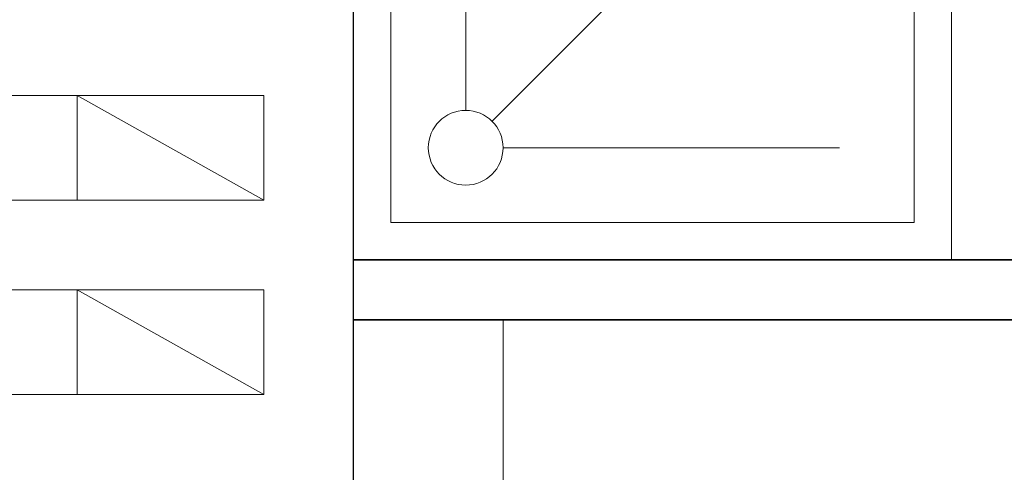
# Model space of a CAD drawing. Header units: millimetres. Extents: x -1893473 to 1546619, y -568027 to 942944.
# Tile 44 of 256: x 152160 to 153477, y -496728 to -496123. Entities that reach past the tile are written whole.
import ezdxf
from ezdxf.enums import TextEntityAlignment as Align

# ---------------------------------------------------------------- set-up
doc = ezdxf.new("R2010")
doc.units = ezdxf.units.MM
doc.header["$LTSCALE"] = 0.2
for name, color, linetype, lineweight in [('!! 0_ Istn-sciany', 7, 'Continuous', 30), ('!! 0_Istn-went', 5, 'Continuous', 13), ('!! 0_Opis_pom', 9, 'Continuous', 13), ('!! 1_OPIS POM NOWE', 140, 'Continuous', 5), ('!! 2  nowe sciany - remont', 2, 'Continuous', 35), ('!! 2 ZABUDOWA GK-MDF', 54, 'Continuous', 13), ('!! 2_LEGENDA', 253, 'Continuous', 13), ('!! 2_wypos-sanitarne', 240, 'Continuous', 9), ('P-Opis nadproża', 150, 'Continuous', 9)]:
    doc.layers.add(name, color=color, linetype=linetype, lineweight=lineweight)
doc.layers.add('Powierzchnia', color=140, linetype='Continuous', lineweight=5, plot=False)
doc.styles.add('ARIAL', font='tahoma.ttf')

# ---------------------------------------------------------------- blocks, each defined once
blk = doc.blocks.new('prysznic')
at = {"layer": '!! 2_wypos-sanitarne'}
for points in [[(39554.32, -197588.58), (39634.32, -197588.58), (39634.32, -197668.58), (39554.32, -197668.58)], [(39559.32, -197593.58), (39629.32, -197593.58), (39629.32, -197663.58), (39559.32, -197663.58)]]:
    blk.add_lwpolyline(points, close=True, dxfattribs=at)
for points in [[(39569.32, -197603.58), (39614.32, -197603.58)], [(39615.78, -197607.12), (39569.32, -197653.58)], [(39619.32, -197608.58), (39619.32, -197653.58)]]:
    blk.add_lwpolyline(points, dxfattribs=at)
blk.add_circle((39619.32, -197603.58), 5, dxfattribs=at)
blk = doc.blocks.new('A$C2EB40A8D')
at = {"layer": '!! 0_ Istn-sciany'}
blk.add_lwpolyline([(-11221.12989, -3162.48603), (-11061.12989, -3162.48603), (-11061.12989, -1702.48603), (-11221.12989, -1702.48603)], dxfattribs=at)
at = {"layer": '!! 0_Istn-went'}
for points in [[(-11431.12989, -1822.48603), (-11551.12989, -1822.48603)], [(-11181.12989, -1822.48603), (-11431.12989, -1822.48603)], [(-11431.12989, -1822.48603), (-11431.12989, -1962.48603)], [(-11431.12989, -1822.48603), (-11181.12989, -1962.48603)], [(-11181.12989, -1962.48603), (-11181.12989, -1822.48603), (-11221.12989, -1822.48603)], [(-11431.12989, -1962.48603), (-11551.12989, -1962.48603)], [(-11181.12989, -1962.48603), (-11431.12989, -1962.48603)], [(-11431.12989, -2082.48603), (-11551.12989, -2082.48603)], [(-11181.12989, -2082.48603), (-11431.12989, -2082.48603)], [(-11431.12989, -2082.48603), (-11431.12989, -2222.48603)], [(-11431.12989, -2082.48603), (-11181.12989, -2222.48603)], [(-11181.12989, -2222.48603), (-11181.12989, -2082.48603)], [(-11431.12989, -2222.48603), (-11551.12989, -2222.48603)], [(-11181.12989, -2222.48603), (-11431.12989, -2222.48603)]]:
    blk.add_lwpolyline(points, dxfattribs=at)
at = {"layer": '!! 2  nowe sciany - remont'}
for points in [[(-11061.12989, -2042.48603), (-9661.12989, -2042.48603), (-9661.12989, -4492.48603)], [(-11061.12989, -2122.48603), (-9741.12989, -2122.48603), (-9741.12989, -4492.48603)]]:
    blk.add_lwpolyline(points, dxfattribs=at)
at = {"layer": '!! 2 ZABUDOWA GK-MDF'}
blk.add_lwpolyline([(-10861.12989, -3192.48603), (-10861.12989, -2122.48603)], dxfattribs=at)
at = {"layer": '!! 2_LEGENDA'}
blk.add_lwpolyline([(-11221.12989, -3162.48603), (-11061.12989, -3162.48603), (-11061.12989, -1702.48603), (-11221.12989, -1702.48603)], dxfattribs=at)
blk.add_lwpolyline([(-9741.12989, -4492.48603), (-9661.12989, -4492.48603), (-9661.12989, -2042.48603), (-11061.12989, -2042.48603), (-11061.12989, -2122.48603), (-9741.12989, -2122.48603)], close=True, dxfattribs=at)
at = {"layer": 'Powierzchnia'}
for points in [[(-11221.12989, 937.51397), (-7801.12989, 937.51397), (-7801.12989, -2542.48603), (-9661.12989, -2542.48603), (-9661.12989, -2042.48597), (-11061.12989, -2042.48603), (-11061.12989, -1702.48603), (-11221.12989, -1702.48603)], [(-11221.12989, -4492.48602), (-9741.12989, -4492.48602), (-9741.12989, -2122.48603), (-11061.12989, -2122.48603), (-11061.12989, -3162.48603), (-11221.12989, -3162.48603)]]:
    blk.add_lwpolyline(points, close=True, dxfattribs=at)
at = {"layer": '!! 2_wypos-sanitarne', "xscale": 10, "yscale": 10, "zscale": 10, "rotation": 180}
blk.add_blockref('prysznic', (385282.03815, -1977928.30753), dxfattribs=at)
at = {"layer": '!! 0_Opis_pom', "ltscale": 0.7, "style": 'ARIAL'}
for tag, p in [('B1,21', (-891.77727, 31796.97458)), ('A1,16', (-13651.31084, 31587.95236)), ('B1,19', (-5798.61305, 31587.22944)), ('B1/17', (-9701.43347, 31565.05244)), ('1,23', (10805.41388, 31565.05244)), ('1,22', (4526.58954, 31507.65132)), ('A1,1', (-16866.13618, 31459.3792)), ('B1,18', (-7791.62894, 31330.08444)), ('B1,20', (-2961.4347, 31167.05787)), ('A1,6', (-19287.17717, 30923.71998)), ('B1,1', (14135.63445, 30913.92963)), ('B1,3', (17346.74696, 30023.81022)), ('B1,4', (29817.71501, 29157.67457)), ('A1,5', (-23454.5385, 28820.77901)), ('A1,2', (-17502.57721, 28602.57524)), ('B1,2D', (2616.16402, 28559.52261)), ('A1,15', (-13651.31084, 28261.46046)), ('B1,4', (29883.58177, 28158.35876)), ('B1,2B', (18801.54781, 27650.12382)), ('B1,2A', (13086.7373, 27376.04393)), ('A1,3', (-16846.27912, 25980.40356)), ('B1,8', (9089.53994, 25356.27639)), ('B1,6', (31915.87888, 23754.79829)), ('A1,4', (-24010.17576, 23559.17399)), ('B1,14', (-11621.32288, 23261.44183)), ('B1,13', (-3080.55208, 22924.09997)), ('B1,5', (29245.49088, 22896.69268)), ('B1,10', (3982.60923, 22874.21277)), ('B1,9', (5634.43488, 22623.92098)), ('B1,2C', (13327.26639, 22378.5328)), ('B1,7', (16398.41175, 22348.28836)), ('B1,11', (5553.20442, 20939.83877)), ('B1,12', (3693.27174, 20628.72148)), ('C1,3', (5969.08376, 16336.01084)), ('C1,2', (11955.93711, 11671.55655)), ('C1,1', (15659.17205, 11415.94196)), ('C1,4', (5140.00888, 9205.5831)), ('C1,5', (5680.4486, 6154.54995)), ('C1,10', (16327.05085, 6080.66085)), ('C1,9', (16526.57171, 3173.45283)), ('C1,6', (6367.37903, 2771.84181)), ('D0,18', (-1981.87701, -110.73158)), ('D0,7', (-13531.42299, -1159.67649)), ('C1,7', (7275.77161, -1303.00991)), ('D0,17', (2064.87671, -1345.69113)), ('D0,3', (-9324.21674, -1442.63631)), ('D0,6', (-17529.61851, -1957.37463)), ('D0,10', (-21369.4432, -2140.60378)), ('D,09', (-12990.08379, -2746.32902)), ('D0,2', (-5516.19514, -3101.87722)), ('D0,16', (2266.73061, -3284.15369)), ('D0,8', (-14357.79539, -3567.69719)), ('D0,5', (-10461.54478, -3629.26575)), ('D0,4', (-8396.53404, -4353.7937)), ('D0,15', (1974.41895, -5205.84774)), ('D0,1', (-5633.49598, -5662.48534)), ('D0,11', (-23334.09291, -6045.78706)), ('D0,12', (-22436.85763, -9302.9678)), ('D0,13', (-22436.85763, -11581.16526)), ('D0,14', (-13645.94445, -11884.57769))]:
    blk.add_attdef(tag, text='', height=119.68, dxfattribs=at).set_placement(p, align=Align.MIDDLE_CENTER)
at = {"layer": '!! 1_OPIS POM NOWE', "style": 'ARIAL'}
for tag, p in [('C1.7A', (7769.3756, 685.765)), ('C1.7C', (7655.80151, -2045.04756)), ('C1.8B', (10935.93068, -2107.41983)), ('C1.8A', (13897.39715, -2120.69016)), ('C1.7B', (8274.43201, -3270.18959)), ('E1.2', (16701.02923, -5331.07351)), ('E1.5E', (21974.23379, -5463.99012)), ('E1.5D', (24989.27391, -5785.36474)), ('E1.1', (8357.81567, -5851.01076)), ('E1.5C', (25222.53959, -6394.64172)), ('E1.5B', (27694.70831, -7009.86571)), ('E1.6', (5279.46063, -8141.28746)), ('E1.5A', (25547.9555, -8495.18994)), ('E1.5G', (23977.19473, -9792.46695)), ('E1.5F', (22414.7084, -9822.66389)), ('E1,4', (13935.69867, -10458.20073)), ('E1.5L', (28030.8296, -11267.7725)), ('E1.3', (5639.18862, -11994.01941)), ('E1.5H', (23988.49716, -12231.38049)), ('E1.5K', (27714.73934, -12977.98364)), ('E1.5I', (22290.68736, -13989.9049)), ('E1.5J', (27095.71534, -16088.17469))]:
    blk.add_attdef(tag, text='', height=119.68, dxfattribs=at).set_placement(p, align=Align.MIDDLE_CENTER)

msp = doc.modelspace()

# ---------------------------------------------------------------- block references
at = {"layer": 'P-Opis nadproża', "color": 4}
msp.add_blockref('A$C2EB40A8D', (163667.94092, -494401.63474), dxfattribs=at)

doc.saveas('drawing.dxf')
